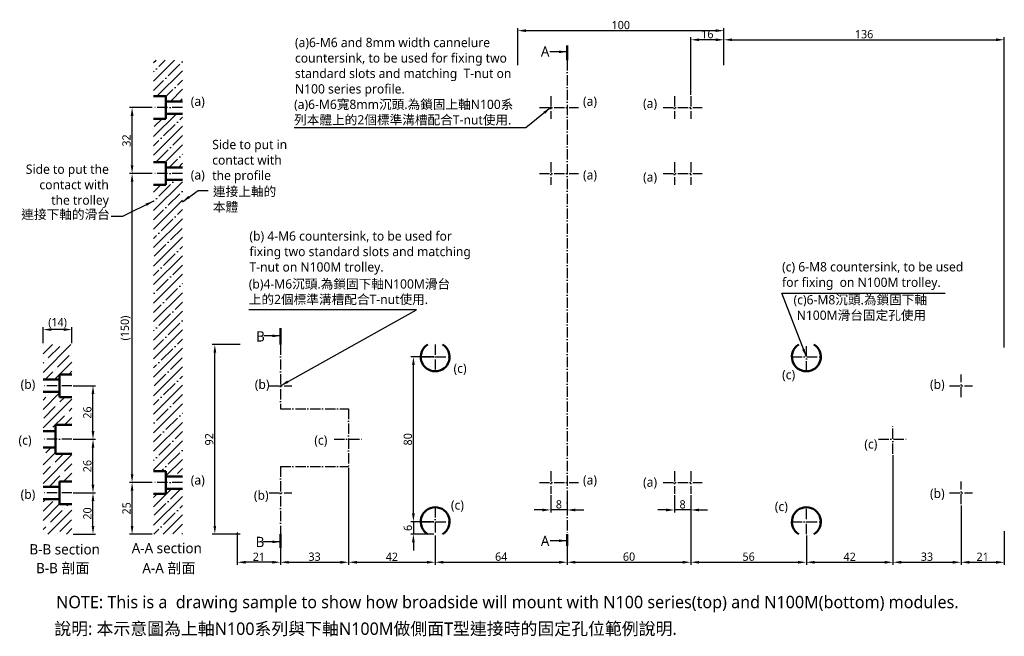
# Model space of a CAD drawing. Header units: millimetres. Extents: x 228 to 705, y 203 to 502.
import ezdxf

# ---------------------------------------------------------------- set-up
doc = ezdxf.new("R2010")
doc.units = ezdxf.units.MM
doc.linetypes.add('中心線5', pattern=[7.2, 5, -1, 0.2, -1])
doc.layers.add('中心線', color=5, linetype='中心線5')
doc.layers.add('標註線', color=3, linetype='Continuous')
doc.layers.add('外框線', color=7, linetype='Continuous', lineweight=50)
doc.styles.get("Standard").update_dxf_attribs({"font": 'msjh.ttf'})
doc.dimstyles.new('ISO-25', dxfattribs={"dimtxt": 4, "dimasz": 4, "dimexe": 1.25, "dimexo": 0.625, "dimtad": 1, "dimdec": 8, "dimtxsty": 'Standard', "dimcen": 2.5, "dimadec": 0, "dimazin": 0, "dimtfac": 1, "dimtdec": 8, "dimtmove": 0, "dimatfit": 3, "dimfxl": 0, "dimarcsym": 0})

# ---------------------------------------------------------------- blocks, each defined once
blk = doc.blocks.new('*D1')
at = {"layer": 'Defpoints', "color": 0}
for p in [(253.05, 272.39), (263.24, 272.39), (253.05, 252.39)]:
    blk.add_point(p, dxfattribs=at)
at = {"layer": '標註線', "color": 0, "lineweight": -2}
for p, q in [((253.68, 272.39), (264.49, 272.39)), ((263.24, 256.39), (263.24, 268.39)), ((253.68, 252.39), (264.49, 252.39))]:
    blk.add_line(p, q, dxfattribs=at)
at = {"layer": '標註線', "color": 0}
for points in [[(262.57, 268.39), (263.9, 268.39), (263.24, 272.39)], [(262.57, 256.39), (263.9, 256.39), (263.24, 252.39)]]:
    blk.add_solid(points, dxfattribs=at)
at = {"layer": '標註線', "color": 0, "insert": (260.54, 262.39), "char_height": 4, "attachment_point": 5, "rotation": 90}
blk.add_mtext('20', dxfattribs=at)
blk = doc.blocks.new('*D2')
at = {"layer": 'Defpoints', "color": 0}
for p in [(239.05, 351.65), (239.05, 344.39), (253.05, 344.39)]:
    blk.add_point(p, dxfattribs=at)
at = {"layer": '標註線', "color": 0, "lineweight": -2}
for p, q in [((239.05, 345.02), (239.05, 352.9)), ((249.05, 351.65), (243.05, 351.65)), ((253.05, 345.02), (253.05, 352.9))]:
    blk.add_line(p, q, dxfattribs=at)
at = {"layer": '標註線', "color": 0}
for points in [[(243.05, 352.32), (243.05, 350.98), (239.05, 351.65)], [(249.05, 352.32), (249.05, 350.98), (253.05, 351.65)]]:
    blk.add_solid(points, dxfattribs=at)
at = {"layer": '標註線', "color": 0, "insert": (246.05, 354.78), "char_height": 4, "attachment_point": 5}
blk.add_mtext('(14)', dxfattribs=at)
blk = doc.blocks.new('*D3')
at = {"layer": 'Defpoints', "color": 0}
for p in [(333.21, 253.77), (354.21, 252.39), (333.21, 238.72)]:
    blk.add_point(p, dxfattribs=at)
at = {"layer": '標註線', "color": 0, "lineweight": -2}
for p, q in [((333.21, 253.14), (333.21, 237.47)), ((354.21, 251.77), (354.21, 237.47)), ((350.21, 238.72), (337.21, 238.72))]:
    blk.add_line(p, q, dxfattribs=at)
at = {"layer": '標註線', "color": 0}
for points in [[(337.21, 239.38), (337.21, 238.05), (333.21, 238.72)], [(350.21, 239.38), (350.21, 238.05), (354.21, 238.72)]]:
    blk.add_solid(points, dxfattribs=at)
at = {"layer": '標註線', "color": 0, "insert": (343.71, 241.39), "char_height": 4, "attachment_point": 5}
blk.add_mtext('21', dxfattribs=at)
blk = doc.blocks.new('*D4')
at = {"layer": 'Defpoints', "color": 0}
for p in [(322.33, 344.39), (335.21, 344.39), (335.21, 252.39)]:
    blk.add_point(p, dxfattribs=at)
at = {"layer": '標註線', "color": 0, "lineweight": -2}
for p, q in [((334.59, 344.39), (321.08, 344.39)), ((322.33, 256.39), (322.33, 340.39)), ((334.59, 252.39), (321.08, 252.39))]:
    blk.add_line(p, q, dxfattribs=at)
at = {"layer": '標註線', "color": 0}
for points in [[(321.67, 340.39), (323, 340.39), (322.33, 344.39)], [(321.67, 256.39), (323, 256.39), (322.33, 252.39)]]:
    blk.add_solid(points, dxfattribs=at)
at = {"layer": '標註線', "color": 0, "insert": (319.64, 298.39), "char_height": 4, "attachment_point": 5, "rotation": 90}
blk.add_mtext('92', dxfattribs=at)
blk = doc.blocks.new('*D5')
at = {"layer": 'Defpoints', "color": 0}
for p in [(569.21, 492.31), (705.21, 492.31), (705.21, 342.39)]:
    blk.add_point(p, dxfattribs=at)
at = {"layer": '標註線', "color": 0, "lineweight": -2}
for p, q in [((569.21, 492.93), (569.21, 493.56)), ((573.21, 492.31), (701.21, 492.31)), ((705.21, 343.02), (705.21, 493.56))]:
    blk.add_line(p, q, dxfattribs=at)
at = {"layer": '標註線', "color": 0}
for points in [[(573.21, 492.97), (573.21, 491.64), (569.21, 492.31)], [(701.21, 492.97), (701.21, 491.64), (705.21, 492.31)]]:
    blk.add_solid(points, dxfattribs=at)
at = {"layer": '標註線', "color": 0, "insert": (637.21, 495.01), "char_height": 4, "attachment_point": 5}
blk.add_mtext('136', dxfattribs=at)
blk = doc.blocks.new('*D6')
at = {"layer": 'Defpoints', "color": 0}
for p in [(282.2, 277.39), (292.63, 277.39), (292.63, 252.39)]:
    blk.add_point(p, dxfattribs=at)
at = {"layer": '標註線', "color": 0, "lineweight": -2}
for p, q in [((292.01, 277.39), (280.95, 277.39)), ((282.2, 256.39), (282.2, 273.39)), ((292.01, 252.39), (280.95, 252.39))]:
    blk.add_line(p, q, dxfattribs=at)
at = {"layer": '標註線', "color": 0}
for points in [[(281.53, 273.39), (282.87, 273.39), (282.2, 277.39)], [(281.53, 256.39), (282.87, 256.39), (282.2, 252.39)]]:
    blk.add_solid(points, dxfattribs=at)
at = {"layer": '標註線', "color": 0, "insert": (279.51, 264.89), "char_height": 4, "attachment_point": 5, "rotation": 90}
blk.add_mtext('25', dxfattribs=at)
blk = doc.blocks.new('*D7')
at = {"layer": 'Defpoints', "color": 0}
for p in [(253.05, 298.39), (263.24, 298.39), (253.05, 272.39)]:
    blk.add_point(p, dxfattribs=at)
at = {"layer": '標註線', "color": 0, "lineweight": -2}
for p, q in [((253.68, 298.39), (264.49, 298.39)), ((263.24, 276.39), (263.24, 294.39)), ((253.68, 272.39), (264.49, 272.39))]:
    blk.add_line(p, q, dxfattribs=at)
at = {"layer": '標註線', "color": 0}
for points in [[(262.57, 294.39), (263.9, 294.39), (263.24, 298.39)], [(262.57, 276.39), (263.9, 276.39), (263.24, 272.39)]]:
    blk.add_solid(points, dxfattribs=at)
at = {"layer": '標註線', "color": 0, "insert": (260.54, 285.39), "char_height": 4, "attachment_point": 5, "rotation": 90}
blk.add_mtext('26', dxfattribs=at)
blk = doc.blocks.new('*D8')
at = {"layer": 'Defpoints', "color": 0}
for p in [(253.05, 324.39), (263.24, 324.39), (253.05, 298.39)]:
    blk.add_point(p, dxfattribs=at)
at = {"layer": '標註線', "color": 0, "lineweight": -2}
for p, q in [((253.68, 324.39), (264.49, 324.39)), ((263.24, 302.39), (263.24, 320.39)), ((253.68, 298.39), (264.49, 298.39))]:
    blk.add_line(p, q, dxfattribs=at)
at = {"layer": '標註線', "color": 0}
for points in [[(262.57, 320.39), (263.9, 320.39), (263.24, 324.39)], [(262.57, 302.39), (263.9, 302.39), (263.24, 298.39)]]:
    blk.add_solid(points, dxfattribs=at)
at = {"layer": '標註線', "color": 0, "insert": (260.54, 311.39), "char_height": 4, "attachment_point": 5, "rotation": 90}
blk.add_mtext('26', dxfattribs=at)
blk = doc.blocks.new('*D9')
at = {"layer": 'Defpoints', "color": 0}
for p in [(387.21, 285.24), (354.21, 252.39), (387.21, 238.72)]:
    blk.add_point(p, dxfattribs=at)
at = {"layer": '標註線', "color": 0, "lineweight": -2}
for p, q in [((387.21, 284.62), (387.21, 237.47)), ((354.21, 251.77), (354.21, 237.47)), ((358.21, 238.72), (383.21, 238.72))]:
    blk.add_line(p, q, dxfattribs=at)
at = {"layer": '標註線', "color": 0}
for points in [[(358.21, 239.38), (358.21, 238.05), (354.21, 238.72)], [(383.21, 239.38), (383.21, 238.05), (387.21, 238.72)]]:
    blk.add_solid(points, dxfattribs=at)
at = {"layer": '標註線', "color": 0, "insert": (370.71, 241.41), "char_height": 4, "attachment_point": 5}
blk.add_mtext('33', dxfattribs=at)
blk = doc.blocks.new('*D10')
at = {"layer": 'Defpoints', "color": 0}
for p in [(553.21, 271.89), (493.21, 252.39), (553.21, 238.72)]:
    blk.add_point(p, dxfattribs=at)
at = {"layer": '標註線', "color": 0, "lineweight": -2}
for p, q in [((553.21, 271.27), (553.21, 237.47)), ((493.21, 251.77), (493.21, 237.47)), ((497.21, 238.72), (549.21, 238.72))]:
    blk.add_line(p, q, dxfattribs=at)
at = {"layer": '標註線', "color": 0}
for points in [[(497.21, 239.38), (497.21, 238.05), (493.21, 238.72)], [(549.21, 239.38), (549.21, 238.05), (553.21, 238.72)]]:
    blk.add_solid(points, dxfattribs=at)
at = {"layer": '標註線', "color": 0, "insert": (523.21, 241.41), "char_height": 4, "attachment_point": 5}
blk.add_mtext('60', dxfattribs=at)
blk = doc.blocks.new('*D11')
at = {"layer": 'Defpoints', "color": 0}
for p in [(651.21, 290.77), (684.21, 266.89), (684.21, 238.72)]:
    blk.add_point(p, dxfattribs=at)
at = {"layer": '標註線', "color": 0, "lineweight": -2}
for p, q in [((651.21, 290.14), (651.21, 237.47)), ((684.21, 266.27), (684.21, 237.47)), ((655.21, 238.72), (680.21, 238.72))]:
    blk.add_line(p, q, dxfattribs=at)
at = {"layer": '標註線', "color": 0}
for points in [[(655.21, 239.38), (655.21, 238.05), (651.21, 238.72)], [(680.21, 239.38), (680.21, 238.05), (684.21, 238.72)]]:
    blk.add_solid(points, dxfattribs=at)
at = {"layer": '標註線', "color": 0, "insert": (667.71, 241.41), "char_height": 4, "attachment_point": 5}
blk.add_mtext('33', dxfattribs=at)
blk = doc.blocks.new('*D12')
at = {"layer": 'Defpoints', "color": 0}
for p in [(684.21, 266.27), (705.21, 254.39), (705.21, 238.72)]:
    blk.add_point(p, dxfattribs=at)
at = {"layer": '標註線', "color": 0, "lineweight": -2}
for p, q in [((684.21, 265.64), (684.21, 237.47)), ((705.21, 253.77), (705.21, 237.47)), ((688.21, 238.72), (701.21, 238.72))]:
    blk.add_line(p, q, dxfattribs=at)
at = {"layer": '標註線', "color": 0}
for points in [[(688.21, 239.38), (688.21, 238.05), (684.21, 238.72)], [(701.21, 239.38), (701.21, 238.05), (705.21, 238.72)]]:
    blk.add_solid(points, dxfattribs=at)
at = {"layer": '標註線', "color": 0, "insert": (694.71, 241.39), "char_height": 4, "attachment_point": 5}
blk.add_mtext('21', dxfattribs=at)
blk = doc.blocks.new('*D13')
at = {"layer": 'Defpoints', "color": 0}
for p in [(553.21, 492.31), (569.21, 482.39), (553.21, 464.89)]:
    blk.add_point(p, dxfattribs=at)
at = {"layer": '標註線', "color": 0, "lineweight": -2}
for p, q in [((553.21, 465.52), (553.21, 493.56)), ((565.21, 492.31), (557.21, 492.31)), ((569.21, 483.02), (569.21, 493.56))]:
    blk.add_line(p, q, dxfattribs=at)
at = {"layer": '標註線', "color": 0}
for points in [[(557.21, 492.97), (557.21, 491.64), (553.21, 492.31)], [(565.21, 492.97), (565.21, 491.64), (569.21, 492.31)]]:
    blk.add_solid(points, dxfattribs=at)
at = {"layer": '標註線', "color": 0, "insert": (561.21, 495.01), "char_height": 4, "attachment_point": 5}
blk.add_mtext('16', dxfattribs=at)
blk = doc.blocks.new('*D14')
at = {"layer": 'Defpoints', "color": 0}
for p in [(485.21, 271.89), (493.21, 271.89), (485.21, 264.1)]:
    blk.add_point(p, dxfattribs=at)
at = {"layer": '標註線', "color": 0, "lineweight": -2}
for p, q in [((485.21, 271.27), (485.21, 262.85)), ((493.21, 271.27), (493.21, 262.85)), ((481.21, 264.1), (477.21, 264.1)), ((493.21, 264.1), (485.21, 264.1)), ((497.21, 264.1), (501.21, 264.1))]:
    blk.add_line(p, q, dxfattribs=at)
at = {"layer": '標註線', "color": 0}
for points in [[(481.21, 264.76), (481.21, 263.43), (485.21, 264.1)], [(497.21, 264.76), (497.21, 263.43), (493.21, 264.1)]]:
    blk.add_solid(points, dxfattribs=at)
at = {"layer": '標註線', "color": 0, "insert": (489.21, 266.79), "char_height": 4, "attachment_point": 5}
blk.add_mtext('8', dxfattribs=at)
blk = doc.blocks.new('*D15')
at = {"layer": 'Defpoints', "color": 0}
for p in [(545.21, 271.89), (553.21, 271.89), (545.21, 264.1)]:
    blk.add_point(p, dxfattribs=at)
at = {"layer": '標註線', "color": 0, "lineweight": -2}
for p, q in [((545.21, 271.27), (545.21, 262.85)), ((553.21, 271.27), (553.21, 262.85)), ((541.21, 264.1), (537.21, 264.1)), ((553.21, 264.1), (545.21, 264.1)), ((557.21, 264.1), (561.21, 264.1))]:
    blk.add_line(p, q, dxfattribs=at)
at = {"layer": '標註線', "color": 0}
for points in [[(541.21, 264.76), (541.21, 263.43), (545.21, 264.1)], [(557.21, 264.76), (557.21, 263.43), (553.21, 264.1)]]:
    blk.add_solid(points, dxfattribs=at)
at = {"layer": '標註線', "color": 0, "insert": (549.21, 266.79), "char_height": 4, "attachment_point": 5}
blk.add_mtext('8', dxfattribs=at)
blk = doc.blocks.new('*D16')
at = {"layer": 'Defpoints', "color": 0}
for p in [(387.21, 285.24), (429.21, 252.39), (429.21, 238.72)]:
    blk.add_point(p, dxfattribs=at)
at = {"layer": '標註線', "color": 0, "lineweight": -2}
for p, q in [((387.21, 284.62), (387.21, 237.47)), ((429.21, 251.77), (429.21, 237.47)), ((391.21, 238.72), (425.21, 238.72))]:
    blk.add_line(p, q, dxfattribs=at)
at = {"layer": '標註線', "color": 0}
for points in [[(391.21, 239.38), (391.21, 238.05), (387.21, 238.72)], [(425.21, 239.38), (425.21, 238.05), (429.21, 238.72)]]:
    blk.add_solid(points, dxfattribs=at)
at = {"layer": '標註線', "color": 0, "insert": (408.21, 241.38), "char_height": 4, "attachment_point": 5}
blk.add_mtext('42', dxfattribs=at)
blk = doc.blocks.new('*D17')
at = {"layer": 'Defpoints', "color": 0}
for p in [(429.21, 252.39), (493.21, 252.39), (493.21, 238.72)]:
    blk.add_point(p, dxfattribs=at)
at = {"layer": '標註線', "color": 0, "lineweight": -2}
for p, q in [((429.21, 251.77), (429.21, 237.47)), ((493.21, 251.77), (493.21, 237.47)), ((433.21, 238.72), (489.21, 238.72))]:
    blk.add_line(p, q, dxfattribs=at)
at = {"layer": '標註線', "color": 0}
for points in [[(433.21, 239.38), (433.21, 238.05), (429.21, 238.72)], [(489.21, 239.38), (489.21, 238.05), (493.21, 238.72)]]:
    blk.add_solid(points, dxfattribs=at)
at = {"layer": '標註線', "color": 0, "insert": (461.21, 241.41), "char_height": 4, "attachment_point": 5}
blk.add_mtext('64', dxfattribs=at)
blk = doc.blocks.new('*D18')
at = {"layer": 'Defpoints', "color": 0}
for p in [(553.21, 271.89), (609.21, 252.39), (609.21, 238.72)]:
    blk.add_point(p, dxfattribs=at)
at = {"layer": '標註線', "color": 0, "lineweight": -2}
for p, q in [((553.21, 271.27), (553.21, 237.47)), ((609.21, 251.77), (609.21, 237.47)), ((557.21, 238.72), (605.21, 238.72))]:
    blk.add_line(p, q, dxfattribs=at)
at = {"layer": '標註線', "color": 0}
for points in [[(557.21, 239.38), (557.21, 238.05), (553.21, 238.72)], [(605.21, 239.38), (605.21, 238.05), (609.21, 238.72)]]:
    blk.add_solid(points, dxfattribs=at)
at = {"layer": '標註線', "color": 0, "insert": (581.21, 241.41), "char_height": 4, "attachment_point": 5}
blk.add_mtext('56', dxfattribs=at)
blk = doc.blocks.new('*D19')
at = {"layer": 'Defpoints', "color": 0}
for p in [(651.21, 291.39), (609.21, 251.77), (651.21, 238.72)]:
    blk.add_point(p, dxfattribs=at)
at = {"layer": '標註線', "color": 0, "lineweight": -2}
for p, q in [((651.21, 290.77), (651.21, 237.47)), ((609.21, 251.14), (609.21, 237.47)), ((613.21, 238.72), (647.21, 238.72))]:
    blk.add_line(p, q, dxfattribs=at)
at = {"layer": '標註線', "color": 0}
for points in [[(613.21, 239.38), (613.21, 238.05), (609.21, 238.72)], [(647.21, 239.38), (647.21, 238.05), (651.21, 238.72)]]:
    blk.add_solid(points, dxfattribs=at)
at = {"layer": '標註線', "color": 0, "insert": (630.21, 241.38), "char_height": 4, "attachment_point": 5}
blk.add_mtext('42', dxfattribs=at)
blk = doc.blocks.new('*D20')
at = {"layer": 'Defpoints', "color": 0}
for p in [(418.63, 338.39), (429.21, 338.39), (429.21, 258.39)]:
    blk.add_point(p, dxfattribs=at)
at = {"layer": '標註線', "color": 0, "lineweight": -2}
for p, q in [((428.59, 338.39), (417.38, 338.39)), ((418.63, 262.39), (418.63, 334.39)), ((428.59, 258.39), (417.38, 258.39))]:
    blk.add_line(p, q, dxfattribs=at)
at = {"layer": '標註線', "color": 0}
for points in [[(417.96, 334.39), (419.3, 334.39), (418.63, 338.39)], [(417.96, 262.39), (419.3, 262.39), (418.63, 258.39)]]:
    blk.add_solid(points, dxfattribs=at)
at = {"layer": '標註線', "color": 0, "insert": (415.94, 298.39), "char_height": 4, "attachment_point": 5, "rotation": 90}
blk.add_mtext('80', dxfattribs=at)
blk = doc.blocks.new('*D21')
at = {"layer": 'Defpoints', "color": 0}
for p in [(569.21, 496.73), (469.21, 479.39), (569.21, 479.39)]:
    blk.add_point(p, dxfattribs=at)
at = {"layer": '標註線', "color": 0, "lineweight": -2}
for p, q in [((469.21, 480.02), (469.21, 497.98)), ((473.21, 496.73), (565.21, 496.73)), ((569.21, 480.02), (569.21, 497.98))]:
    blk.add_line(p, q, dxfattribs=at)
at = {"layer": '標註線', "color": 0}
for points in [[(473.21, 497.4), (473.21, 496.07), (469.21, 496.73)], [(565.21, 497.4), (565.21, 496.07), (569.21, 496.73)]]:
    blk.add_solid(points, dxfattribs=at)
at = {"layer": '標註線', "color": 0, "insert": (519.21, 499.44), "char_height": 4, "attachment_point": 5}
blk.add_mtext('100', dxfattribs=at)
blk = doc.blocks.new('*D22')
at = {"layer": 'Defpoints', "color": 0}
for p in [(429.21, 258.39), (418.63, 252.39), (429.21, 252.39)]:
    blk.add_point(p, dxfattribs=at)
at = {"layer": '標註線', "color": 0, "lineweight": -2}
for p, q in [((418.63, 262.39), (418.63, 266.39)), ((428.59, 258.39), (417.38, 258.39)), ((418.63, 258.39), (418.63, 252.39)), ((428.59, 252.39), (417.38, 252.39)), ((418.63, 248.39), (418.63, 244.39))]:
    blk.add_line(p, q, dxfattribs=at)
at = {"layer": '標註線', "color": 0}
for points in [[(417.96, 262.39), (419.3, 262.39), (418.63, 258.39)], [(417.96, 248.39), (419.3, 248.39), (418.63, 252.39)]]:
    blk.add_solid(points, dxfattribs=at)
at = {"layer": '標註線', "color": 0, "insert": (415.94, 255.39), "char_height": 4, "attachment_point": 5, "rotation": 90}
blk.add_mtext('6', dxfattribs=at)
blk = doc.blocks.new('*D23')
at = {"layer": 'Defpoints', "color": 0}
for p in [(282.2, 427.39), (292.63, 427.39), (292.63, 277.39)]:
    blk.add_point(p, dxfattribs=at)
at = {"layer": '標註線', "color": 0, "lineweight": -2}
for p, q in [((292.01, 427.39), (280.95, 427.39)), ((282.2, 281.39), (282.2, 423.39)), ((292.01, 277.39), (280.95, 277.39))]:
    blk.add_line(p, q, dxfattribs=at)
at = {"layer": '標註線', "color": 0}
for points in [[(281.53, 423.39), (282.87, 423.39), (282.2, 427.39)], [(281.53, 281.39), (282.87, 281.39), (282.2, 277.39)]]:
    blk.add_solid(points, dxfattribs=at)
at = {"layer": '標註線', "color": 0, "insert": (279.08, 352.39), "char_height": 4, "attachment_point": 5, "rotation": 90}
blk.add_mtext('(150)', dxfattribs=at)
blk = doc.blocks.new('*D24')
at = {"layer": 'Defpoints', "color": 0}
for p in [(282.2, 459.39), (292.63, 459.39), (292.63, 427.39)]:
    blk.add_point(p, dxfattribs=at)
at = {"layer": '標註線', "color": 0, "lineweight": -2}
for p, q in [((292.01, 459.39), (280.95, 459.39)), ((282.2, 431.39), (282.2, 455.39)), ((292.01, 427.39), (280.95, 427.39))]:
    blk.add_line(p, q, dxfattribs=at)
at = {"layer": '標註線', "color": 0}
for points in [[(281.53, 455.39), (282.87, 455.39), (282.2, 459.39)], [(281.53, 431.39), (282.87, 431.39), (282.2, 427.39)]]:
    blk.add_solid(points, dxfattribs=at)
at = {"layer": '標註線', "color": 0, "insert": (279.51, 443.39), "char_height": 4, "attachment_point": 5, "rotation": 90}
blk.add_mtext('32', dxfattribs=at)

msp = doc.modelspace()

# ---------------------------------------------------------------- hatches: boundary and pattern name
h = msp.add_hatch()
h.set_pattern_fill('ANSI35', color=256)
h.paths.add_polyline_path([(306.63025536, 274.39464349), (298.63025536, 274.39464349), (298.63025536, 271.89464349), (292.63025536, 271.89464349), (292.63025536, 252.39464349), (306.63025536, 252.39464349)])
h.paths.add_polyline_path([(306.63025536, 424.39464349), (298.63025536, 424.39464349), (298.63025536, 421.89464349), (292.63025536, 421.89464349), (292.63025536, 282.89464349), (298.63025536, 282.89464349), (298.63025536, 280.39464349), (306.63025536, 280.39464349)])
h.paths.add_polyline_path([(306.63025536, 456.39464349), (298.63025536, 456.39464349), (298.63025536, 453.89464349), (292.63025536, 453.89464349), (292.63025536, 432.89464349), (298.63025536, 432.89464349), (298.63025536, 430.39464349), (306.63025536, 430.39464349)])
h.paths.add_polyline_path([(306.63025536, 482.39464349), (292.63025536, 482.39464349), (292.63025536, 464.89464349), (298.63025536, 464.89464349), (298.63025536, 462.39464349), (306.63025536, 462.39464349)])

# ---------------------------------------------------------------- linework, layer by layer
at = {"lineweight": 50}
for p, q in [((298.63025536, 464.89464349), (292.63025536, 464.89464349)), ((298.63025536, 464.89464349), (298.63025536, 453.89464349)), ((306.63025536, 462.39464349), (298.63025536, 462.39464349)), ((298.63025536, 453.89464349), (292.63025536, 453.89464349)), ((306.63025536, 456.39464349), (298.63025536, 456.39464349)), ((298.63025536, 432.89464349), (292.63025536, 432.89464349)), ((298.63025536, 432.89464349), (298.63025536, 421.89464349)), ((306.63025536, 430.39464349), (298.63025536, 430.39464349)), ((298.63025536, 421.89464349), (292.63025536, 421.89464349)), ((306.63025536, 424.39464349), (298.63025536, 424.39464349)), ((247.05271127, 329.89464349), (247.05271127, 318.89464349)), ((247.05271127, 329.89464349), (253.05271127, 329.89464349)), ((239.05271127, 327.39464349), (247.05271127, 327.39464349)), ((239.05271127, 321.39464349), (247.05271127, 321.39464349)), ((247.05271127, 318.89464349), (253.05271127, 318.89464349)), ((239.05271127, 302.39464349), (245.05271127, 302.39464349)), ((245.05271127, 305.39464349), (245.05271127, 291.39464349)), ((245.05271127, 305.39464349), (253.05271127, 305.39464349)), ((239.05271127, 294.39464349), (245.05271127, 294.39464349)), ((245.05271127, 291.39464349), (253.05271127, 291.39464349)), ((298.63025536, 282.89464349), (292.63025536, 282.89464349)), ((298.63025536, 282.89464349), (298.63025536, 271.89464349)), ((247.05271127, 277.89464349), (247.05271127, 266.89464349)), ((247.05271127, 277.89464349), (253.05271127, 277.89464349)), ((306.63025536, 280.39464349), (298.63025536, 280.39464349)), ((239.05271127, 275.39464349), (247.05271127, 275.39464349)), ((306.63025536, 274.39464349), (298.63025536, 274.39464349)), ((239.05271127, 269.39464349), (247.05271127, 269.39464349)), ((298.63025536, 271.89464349), (292.63025536, 271.89464349)), ((247.05271127, 266.89464349), (253.05271127, 266.89464349))]:
    msp.add_line(p, q, dxfattribs=at)
for p, q in [((239.05271127, 339.8597514), (243.58760336, 344.39464349)), ((239.05271127, 330.87949528), (252.56785948, 344.39464349)), ((239.05271127, 344.34987752), (239.09747724, 344.39464349)), ((241.56522643, 337.88213656), (247.1778865, 343.49479663)), ((252.79054658, 340.12720059), (252.79054658, 340.12720059)), ((239.05271127, 335.3696214), (239.3201624, 335.63707252)), ((240.44269441, 336.75960454), (240.44269441, 336.75960454)), ((244.5481156, 327.39464349), (253.05271127, 335.89923916)), ((246.05535449, 333.39200849), (251.66801456, 339.00466857)), ((240.05798948, 327.39464349), (243.81029046, 331.14694446)), ((244.93282247, 332.26947648), (244.93282247, 332.26947648)), ((251.5382456, 329.89464349), (253.05271127, 331.40910916)), ((239.05271127, 312.91898304), (247.05271127, 320.91898304)), ((242.68775844, 321.04415633), (243.0382456, 321.39464349)), ((239.05271127, 317.40910916), (240.44269441, 318.7990923)), ((239.05271127, 303.93872692), (253.05271127, 317.93872692)), ((241.56522643, 319.92162431), (241.56522643, 319.92162431)), ((246.05535449, 315.43149625), (246.05535449, 315.43149625)), ((247.1778865, 316.55402827), (249.51850172, 318.89464349)), ((239.3201624, 308.69630416), (244.93282247, 314.30896424)), ((250.54548255, 310.94136819), (250.54548255, 310.94136819)), ((251.66801456, 312.06390021), (253.05271127, 313.44859692)), ((243.81029046, 304.2061761), (249.42295053, 309.81883618)), ((249.48888396, 305.39464349), (253.05271127, 308.9584708)), ((242.68775844, 303.08364409), (242.68775844, 303.08364409)), ((239.05271127, 285.97821468), (245.05271127, 291.97821468)), ((240.44269441, 291.85832393), (242.97901396, 294.39464349)), ((244.93282247, 287.36819587), (248.95927009, 291.39464349)), ((239.05271127, 276.99795856), (253.05271127, 290.99795856)), ((239.3201624, 290.73579192), (239.3201624, 290.73579192)), ((239.05271127, 281.48808468), (242.68775844, 285.12313184)), ((243.81029046, 286.24566386), (243.81029046, 286.24566386)), ((248.30041852, 281.7555358), (248.30041852, 281.7555358)), ((248.92965233, 277.89464349), (253.05271127, 282.01770243)), ((249.42295053, 282.87806781), (253.05271127, 286.50782856)), ((241.93952621, 275.39464349), (247.1778865, 280.63300378)), ((246.42965233, 275.39464349), (247.05271127, 276.01770243)), ((239.05271127, 268.01770243), (240.42965233, 269.39464349)), ((239.05271127, 263.52757243), (243.81029046, 268.28515162)), ((239.05271127, 259.03744631), (247.05271127, 267.03744631)), ((241.39016457, 252.39464349), (253.05271127, 264.05719019)), ((242.68775844, 258.18236348), (248.30041852, 263.79502356)), ((249.42295053, 264.91755557), (249.42295053, 264.91755557)), ((250.54548255, 266.04008759), (251.40003845, 266.89464349)), ((247.1778865, 253.69223542), (252.79054658, 259.3048955)), ((239.05271127, 254.54731631), (240.44269441, 255.93729945)), ((241.56522643, 257.05983147), (241.56522643, 257.05983147)), ((250.37042069, 252.39464349), (253.05271127, 255.07693407)), ((246.05535449, 252.56970341), (246.05535449, 252.56970341))]:
    msp.add_line(p, q)
at = {"layer": '中心線'}
for p, q in [((493.21102133, 482.39464349), (493.21102133, 252.39464349)), ((485.21102133, 464.89464349), (485.21102133, 453.89464349)), ((545.21102133, 464.89464349), (545.21102133, 453.89464349)), ((553.21102133, 464.89464349), (553.21102133, 453.89464349)), ((306.63025536, 459.39464349), (292.63025536, 459.39464349)), ((479.71102133, 459.39464349), (498.71102133, 459.39464349)), ((539.71102133, 459.39464349), (558.71102133, 459.39464349)), ((485.21102133, 432.89464349), (485.21102133, 421.89464349)), ((545.21102133, 432.89464349), (545.21102133, 421.89464349)), ((553.21102133, 432.89464349), (553.21102133, 421.89464349)), ((306.63025536, 427.39464349), (292.63025536, 427.39464349)), ((479.71102133, 427.39464349), (498.71102133, 427.39464349)), ((539.71102133, 427.39464349), (558.71102133, 427.39464349)), ((354.21102133, 344.39464349), (354.21102133, 313.21638212)), ((429.21102133, 344.39464349), (429.21102133, 331.39464349)), ((609.21102133, 331.39464349), (609.21102133, 344.39464349)), ((422.21102133, 338.39464349), (436.21102133, 338.39464349)), ((602.21102133, 338.39464349), (616.21102133, 338.39464349)), ((684.21102133, 318.89464349), (684.21102133, 329.89464349)), ((253.05271127, 324.39464349), (239.05271127, 324.39464349)), ((348.71102133, 324.39464349), (359.71102133, 324.39464349)), ((678.71102133, 324.39464349), (689.71102133, 324.39464349)), ((354.21102133, 313.21638212), (387.21102133, 313.21638212)), ((387.21102133, 313.21638212), (387.21102133, 285.24116857)), ((651.21102133, 291.39464349), (651.21102133, 305.39464349)), ((253.05271127, 298.39464349), (239.05271127, 298.39464349)), ((380.21102133, 298.39464349), (394.21102133, 298.39464349)), ((644.21102133, 298.39464349), (658.21102133, 298.39464349)), ((354.21102133, 285.24116857), (387.21102133, 285.24116857)), ((354.21102133, 285.24116857), (354.21102133, 252.39464349)), ((485.21102133, 282.89464349), (485.21102133, 271.89464349)), ((545.21102133, 282.89464349), (545.21102133, 271.89464349)), ((553.21102133, 282.89464349), (553.21102133, 271.89464349)), ((306.63025536, 277.39464349), (292.63025536, 277.39464349)), ((479.71102133, 277.39464349), (498.71102133, 277.39464349)), ((539.71102133, 277.39464349), (558.71102133, 277.39464349)), ((684.21102133, 266.89464349), (684.21102133, 277.89464349)), ((253.05271127, 272.39464349), (239.05271127, 272.39464349)), ((348.71102133, 272.39464349), (359.71102133, 272.39464349)), ((678.71102133, 272.39464349), (689.71102133, 272.39464349)), ((429.21102133, 265.39464349), (429.21102133, 252.39464349)), ((609.21102133, 252.39464349), (609.21102133, 265.39464349)), ((422.21102133, 258.39464349), (436.21102133, 258.39464349)), ((602.21102133, 258.39464349), (616.21102133, 258.39464349))]:
    msp.add_line(p, q, dxfattribs=at)
at = {"layer": '外框線'}
for centre, start, end in [((429.21102133, 338.39464349), 121.0027191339, 58.9972808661), ((609.21102133, 338.39464349), 121.0027191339, 58.9972808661), ((429.21102133, 258.39464349), 301.0027191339, 238.9972808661), ((609.21102133, 258.39464349), 301.0027191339, 238.9972808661)]:
    msp.add_arc(centre, 7, start, end, dxfattribs=at)
at = {"layer": '標註線', "lineweight": 50}
for p, q in [((493.21102133, 482.39464349), (493.21102133, 489.47988334)), ((354.21102133, 344.39464349), (354.21102133, 352.38960987)), ((354.21102133, 245.6437165), (354.21102133, 252.39464349)), ((493.21102133, 252.39464349), (493.21102133, 246.61653708))]:
    msp.add_line(p, q, dxfattribs=at)

# ---------------------------------------------------------------- texts
at = {"char_height": 4.5, "attachment_point": 1}
for s, insert, width in [('(a)6-M6 and 8mm width cannelure \\Pcountersink, to be used for fixing two\\Pstandard slots and matching  T-nut on\\PN100 series profile.', (361.19752039, 493.23532027), 2.842170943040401e-14), ('(b) 4-M6 countersink, to be used for\\Pfixing two standard slots and matching \\PT-nut on N100M trolley.', (339.12097015, 399.30204176), 2.842170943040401e-14), ('(c) 6-M8 countersink, to be used\\Pfor fixing  on N100M trolley.', (597.43092702, 384.37304575), 5.684341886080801e-14)]:
    msp.add_mtext(s, dxfattribs=dict(at, insert=insert, width=width))
for s, insert, char_height, attachment_point in [('Side to put in\\Pcontact with\\Pthe profile', (321.06978633, 443.72453219), 4.5, 1), ('Side to put the\\Pcontact with\\Pthe trolley', (270.93466771, 410.73246947), 4.5, 9), ('A-A section', (282.00857303, 248.0851694), 5, 1), ('B-B section', (232.42275584, 247.51112712), 5, 1), ('\\pt240;NOTE: This is a  drawing sample to show how broadside will mount with N100 series(top) and N100M(bottom) modules.', (245.33608049, 222.42160385), 6, 1)]:
    msp.add_mtext(s, dxfattribs=dict(insert=insert, char_height=char_height, attachment_point=attachment_point))
at = {"layer": '標註線', "lineweight": 50, "char_height": 5, "attachment_point": 1}
for s, insert, width in [('A', (480.43253841, 489.13149346), 1.953992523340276e-14), ('B', (342.3414495, 350.83831867), 1.77635683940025e-15), ('B', (342.09934017, 251.07452848), 1.77635683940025e-15), ('A', (480.42259084, 251.5692101), 1.953992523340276e-14)]:
    msp.add_mtext(s, dxfattribs=dict(at, insert=insert, width=width))
at = {"layer": '標註線'}
for s, insert, char_height, attachment_point in [('(a)', (310.64869994, 464.72511287), 4.5, 1), ('(a)6-M6寬8mm沉頭.為鎖固上軸N100系\\P列本體上的2個標準溝槽配合T-nut使用.', (360.77143925, 463.20661348), 4.5, 1), ('(a)', (500.88292196, 464.72471287), 4.5, 1), ('(a)', (530.013917, 463.68747966), 4.5, 1), ('(a)', (310.64869994, 428.98953864), 4.5, 1), ('(a)', (500.88292196, 428.98913864), 4.5, 1), ('(a)', (530.013917, 427.95190543), 4.5, 1), ('連接上軸的\\P本體', (321.40561443, 420.93637107), 4.5, 1), ('連接下軸的滑台', (271.41548875, 404.78602276), 4.5, 9), ('(b)4-M6沉頭.為鎖固下軸N100M滑台\\P上的2個標準溝槽配合T-nut使用.', (338.79105312, 376.05745584), 4.5, 1), ('(c)6-M8沉頭.為鎖固下軸\\P N100M滑台固定孔使用', (602.99828026, 368.37292768), 4.5, 1), ('(c)', (438.10308297, 335.11151789), 4.5, 1), ('(c)', (597.44079657, 332.02325789), 4.5, 1), ('(b)', (228.14108518, 327.34970408), 4.5, 1), ('(b)', (341.72024785, 327.34970408), 4.5, 1), ('(b)', (669.16806553, 327.34970408), 4.5, 1), ('(c)', (227.12406174, 300.25830354), 4.5, 1), ('(c)', (370.57214158, 300.25830354), 4.5, 1), ('(c)', (637.31472709, 298.34009867), 4.5, 1), ('(a)', (310.64869994, 280.90033957), 4.5, 1), ('(a)', (500.88292196, 280.90033957), 4.5, 1), ('(a)', (530.013917, 279.86310636), 4.5, 1), ('(b)', (228.14108518, 273.96693291), 4.5, 1), ('(b)', (341.27886829, 273.52575336), 4.5, 1), ('(b)', (669.16806553, 274.40811246), 4.5, 1), ('(c)', (436.82048745, 268.75842728), 4.5, 1), ('(c)', (593.90976739, 268.05216886), 4.5, 1), ('B-B 剖面', (235.63642452, 238.38340293), 5, 1), ('A-A 剖面', (287.17736618, 238.38340293), 5, 1), ('說明: 本示意圖為上軸N100系列與下軸N100M做側面T型連接時的固定孔位範例說明.', (244.46269493, 209.48413123), 6, 1)]:
    msp.add_mtext(s, dxfattribs=dict(at, insert=insert, char_height=char_height, attachment_point=attachment_point))

# ---------------------------------------------------------------- dimensions: what is measured, and where the dimension line sits
for base, p1, p2, picture, middle in [((569.2110213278, 496.7337057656), (469.2110213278, 479.3946434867), (569.2110213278, 479.3946434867), '*D21', (519.2110213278, 499.4374662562)), ((553.2110213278, 492.3054483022), (569.2110213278, 482.3946434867), (553.2110213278, 464.8946434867), '*D13', (561.2110213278, 495.0092087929)), ((705.2110213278, 492.3054483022), (569.2110213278, 492.3054483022), (705.2110213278, 342.3946434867), '*D5', (637.2110213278, 495.0092087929)), ((651.2110213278, 238.7175542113), (609.2110213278, 251.7696434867), (651.2110213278, 291.3946434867), '*D19', (630.2110213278, 241.3761242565)), ((684.2110213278, 238.7175542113), (651.2110213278, 290.7696434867), (684.2110213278, 266.8946434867), '*D11', (667.7110213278, 241.4096943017)), ((387.2110213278, 238.7175542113), (354.2110213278, 252.3946434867), (387.2110213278, 285.2411685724), '*D9', (370.7110213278, 241.4096943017)), ((429.2110213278, 238.7175542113), (387.2110213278, 285.2411685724), (429.2110213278, 252.3946434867), '*D16', (408.2110213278, 241.3761242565)), ((485.2110213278, 264.0963675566), (493.2110213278, 271.8946434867), (485.2110213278, 271.8946434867), '*D14', (489.2110213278, 266.788507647)), ((553.2110213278, 238.7175542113), (493.2110213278, 252.3946434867), (553.2110213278, 271.8946434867), '*D10', (523.2110213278, 241.4096943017)), ((545.2110213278, 264.0963675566), (553.2110213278, 271.8946434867), (545.2110213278, 271.8946434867), '*D15', (549.2110213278, 266.788507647)), ((609.2110213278, 238.7175542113), (553.2110213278, 271.8946434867), (609.2110213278, 252.3946434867), '*D18', (581.2110213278, 241.4096943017)), ((705.2110213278, 238.7175542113), (684.2110213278, 266.2696434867), (705.2110213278, 254.3946434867), '*D12', (694.7110213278, 241.3877446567)), ((333.2110213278, 238.7175542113), (354.2110213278, 252.3946434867), (333.2110213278, 253.7696434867), '*D3', (343.7110213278, 241.3877446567)), ((493.2110213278, 238.7175542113), (429.2110213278, 252.3946434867), (493.2110213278, 252.3946434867), '*D17', (461.2110213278, 241.4096943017))]:
    dim = msp.add_linear_dim(base=base, p1=p1, p2=p2, dimstyle='ISO-25', dxfattribs=at)
    dim.commit()
    dim.dimension.update_dxf_attribs({"geometry": picture, "text_midpoint": middle})
for base, p1, p2, picture, middle in [((282.2008266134, 459.3946434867), (292.6302553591, 427.3946434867), (292.6302553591, 459.3946434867), '*D24', (279.508686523, 443.3946434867)), ((322.3339000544, 344.3946434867), (335.2110213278, 252.3946434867), (335.2110213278, 344.3946434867), '*D4', (319.641759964, 298.3946434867)), ((418.6298374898, 338.3946434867), (429.2110213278, 258.3946434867), (429.2110213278, 338.3946434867), '*D20', (415.9376973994, 298.3946434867)), ((263.2365713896, 324.3946434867), (253.0527112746, 298.3946434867), (253.0527112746, 324.3946434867), '*D8', (260.5444312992, 311.3946434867)), ((263.2365713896, 298.3946434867), (253.0527112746, 272.3946434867), (253.0527112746, 298.3946434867), '*D7', (260.5444312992, 285.3946434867)), ((282.2008266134, 277.3946434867), (292.6302553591, 252.3946434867), (292.6302553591, 277.3946434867), '*D6', (279.508686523, 264.8946434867)), ((263.2365713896, 272.3946434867), (253.0527112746, 252.3946434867), (253.0527112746, 272.3946434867), '*D1', (260.5444312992, 262.3946434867)), ((418.6298374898, 252.3946434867), (429.2110213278, 258.3946434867), (429.2110213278, 252.3946434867), '*D22', (415.9376973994, 255.3946434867))]:
    dim = msp.add_linear_dim(base=base, p1=p1, p2=p2, angle=90, dimstyle='ISO-25', dxfattribs=at)
    dim.commit()
    dim.dimension.update_dxf_attribs({"geometry": picture, "text_midpoint": middle})
for base, p1, p2, angle, text, picture, middle in [((282.20082661, 427.39464349), (292.63025536, 277.39464349), (292.63025536, 427.39464349), 90, '(150)', '*D23', (279.0761494, 352.39464349)), ((239.05271127, 351.65164401), (253.05271127, 344.39464349), (239.05271127, 344.39464349), 180, '(14)', '*D2', (246.05271127, 354.77632122))]:
    dim = msp.add_linear_dim(base=base, p1=p1, p2=p2, angle=angle, text=text, dimstyle='ISO-25', dxfattribs=at)
    dim.commit()
    dim.dimension.update_dxf_attribs({"geometry": picture, "text_midpoint": middle})

# ---------------------------------------------------------------- leaders
for points in [[(493.21102133, 486.46334609), (484.84829051, 486.46334609)], [(485.21102133, 459.39464349), (473.09329341, 449.60884289), (360.73793738, 449.60884289)], [(609.21102133, 338.39464349), (597.26035692, 369.25528756), (676.5710174, 369.25528756)], [(354.21102133, 324.39464349), (420.1604261, 361.30889463), (338.79105312, 361.30932611)], [(354.21102133, 348.61362875), (346.0831538, 348.61362875)], [(354.21102133, 248.63039342), (345.60524206, 248.63039342)], [(493.21102133, 249.17463855), (484.96100256, 249.17463855)]]:
    msp.add_leader(points, dimstyle='ISO-25', override={"dimgap": 0.625, "dimtad": 0}, dxfattribs=at)
at = {"layer": '標註線', "annotation_type": 0, "has_hookline": 1}
for points, hookline_direction, text_width in [([(306.63025536, 413.67397716), (314.1768544, 419.18637107), (319.17610903, 419.18637107)], 0, 28.87959974), ([(292.63025536, 414.03654125), (277.54340556, 406.53602276), (272.04048875, 406.53602276)], 1, 40.93867011)]:
    msp.add_leader(points, dimstyle='ISO-25', override={"dimgap": 0.625, "dimtad": 0}, dxfattribs=dict(at, hookline_direction=hookline_direction, text_width=text_width))

doc.saveas('drawing.dxf')
